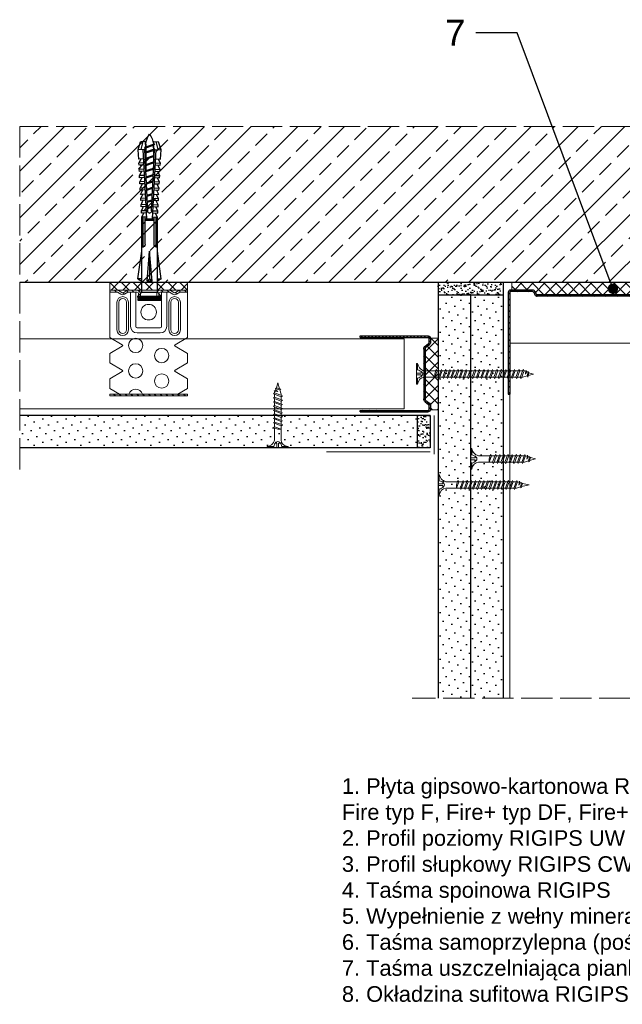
# Model space of a CAD drawing. Header units: millimetres. Extents: x 1839 to 3946, y 484 to 1425.
# Tile 11 of 15: x 3470 to 3702, y 484 to 863. Entities that reach past the tile are written whole.
import ezdxf
from ezdxf import colors
from ezdxf.entities.mleader import LeaderData, LeaderLine
from ezdxf.math import Vec2, Vec3

# ---------------------------------------------------------------- set-up
doc = ezdxf.new("R2010")
doc.units = ezdxf.units.MM
doc.linetypes.add('ACAD_ISO02W100', pattern=[15, 12, -3])
for name, color, linetype, lineweight in [('_RIGIPS AKCESORIA', 7, 'Continuous', 18), ('_RIGIPS G-K', 7, 'Continuous', 25), ('_RIGIPS PROFIL', 7, 'Continuous', 18), ('KRESKOWANIE', 7, 'Continuous', 9), ('OPISY', 7, 'Continuous', 9), ('PRZERYWANA', 7, 'ACAD_ISO02W100', 9)]:
    doc.layers.add(name, color=color, linetype=linetype, lineweight=lineweight)
doc.styles.get("Standard").update_dxf_attribs({"font": 'arial.ttf'})
pattern_1 = [(225, (1404.7856, -253.9774), (1.122532, -3.367596), [0, -3.175])]

# ---------------------------------------------------------------- blocks, each defined once
blk = doc.blocks.new('UW 100 ULTRASTIL')
h = blk.add_hatch()
h.set_pattern_fill('ANSI31', color=256, scale=0.5, style=0)
h.paths.add_polyline_path([(166.82, 2.35), (89.14, 2.35, 0.286951), (88.24, 1.79), (87.91, 1.11, -0.286951), (87.01, 0.55), (78.78, 0.55, -0.414214), (78.53, 0.8), (78.53, 40), (77.98, 40), (77.98, 0.8, 0.414214), (78.78, 0), (87.35, 0, 0.286951), (88.25, 0.56), (88.58, 1.24, -0.286951), (89.48, 1.8), (166.48, 1.8, -0.286951), (167.38, 1.24), (167.71, 0.56, 0.286951), (168.61, 0), (177.18, 0, 0.414214), (177.98, 0.8), (177.98, 40), (177.43, 40), (177.43, 0.8, -0.414214), (177.18, 0.55), (168.95, 0.55, -0.286951), (168.05, 1.11), (167.72, 1.79, 0.286951)])
for p, q in [((77.98, 0.8), (77.98, 40)), ((77.98, 40), (78.53, 40)), ((78.53, 0.8), (78.53, 40)), ((177.43, 0.8), (177.43, 40)), ((177.98, 40), (177.43, 40)), ((177.98, 0.8), (177.98, 40)), ((78.78, 0.55), (87.01, 0.55)), ((78.78, 0), (87.35, 0)), ((87.91, 1.11), (88.24, 1.79)), ((88.25, 0.56), (88.58, 1.24)), ((89.14, 2.35), (166.82, 2.35)), ((89.48, 1.8), (166.48, 1.8)), ((167.71, 0.56), (167.38, 1.24)), ((168.05, 1.11), (167.72, 1.79)), ((168.61, 0), (177.18, 0)), ((168.95, 0.55), (177.18, 0.55))]:
    blk.add_line(p, q)
for centre, radius, start, end in [((78.78, 0.8), 0.8, 180, 270), ((78.78, 0.8), 0.25, 180, 270), ((87.01, 1.55), 1, 270, 334.0435), ((87.35, 1), 1, 270, 334.0435), ((89.14, 1.35), 1, 90, 154.0435), ((89.48, 0.8), 1, 90, 154.0435), ((166.48, 0.8), 1, 25.9565, 90), ((166.82, 1.35), 1, 25.9565, 90), ((168.61, 1), 1, 205.9565, 270), ((168.95, 1.55), 1, 205.9565, 270), ((177.18, 0.8), 0.8, 270, 0), ((177.18, 0.8), 0.25, 270, 0)]:
    blk.add_arc(centre, radius, start, end)
blk = doc.blocks.new('TN 25')
at = {"layer": '_RIGIPS AKCESORIA'}
for p, q in [((0, -0.84), (0, 7.16)), ((0, 7.16), (0.46, 7.16)), ((0.46, 4.78), (0, 4.78)), ((0.46, 7.16), (0.46, 4.78)), ((1.77, 3.5), (1.77, 4.2)), ((3.02, 4.46), (8.47, 4.46)), ((7.12, 4.46), (7.12, 3.18)), ((8.03, 2.01), (7.12, 4.46)), ((8.47, 4.46), (8.79, 5)), ((9.61, 1.51), (8.47, 4.46)), ((8.79, 5), (9.93, 2.01)), ((9, 4.46), (10.1, 4.46)), ((10.1, 4.46), (10.41, 5)), ((11.23, 1.51), (10.1, 4.46)), ((10.41, 5), (11.56, 2.01)), ((10.62, 4.46), (11.67, 4.46)), ((11.67, 4.46), (11.99, 5)), ((12.81, 1.51), (11.67, 4.46)), ((11.99, 5), (13.14, 2.01)), ((12.2, 4.46), (13.21, 4.46)), ((13.21, 4.46), (13.52, 5)), ((14.34, 1.51), (13.21, 4.46)), ((13.52, 5), (14.67, 2.01)), ((13.73, 4.46), (14.8, 4.46)), ((14.8, 4.46), (15.12, 5)), ((15.94, 1.51), (14.8, 4.46)), ((15.12, 5), (16.26, 2.01)), ((15.33, 4.46), (16.42, 4.46)), ((16.42, 4.46), (16.73, 5)), ((17.55, 1.51), (16.42, 4.46)), ((16.73, 5), (17.88, 2.01)), ((16.94, 4.46), (17.99, 4.46)), ((17.99, 4.46), (18.31, 5)), ((19.13, 1.51), (17.99, 4.46)), ((18.31, 5), (19.45, 2.01)), ((18.52, 4.46), (19.68, 4.46)), ((19.68, 4.46), (20, 5)), ((20.82, 1.51), (19.68, 4.46)), ((20, 5), (21.14, 2.01)), ((20.21, 4.46), (20.7, 4.46)), ((20.7, 4.46), (22.28, 3.98)), ((22.28, 3.98), (22.56, 4.37)), ((22.7, 2.36), (22.28, 3.98)), ((22.56, 4.37), (23.03, 2.71)), ((22.71, 3.85), (25, 3.24)), ((0, 3.5), (1.77, 3.5)), ((0, 2.83), (1.77, 2.83)), ((0.46, 1.64), (0, 1.64)), ((0.46, -0.84), (0.46, 1.64)), ((1.77, 2.83), (1.77, 2.18)), ((7.49, 2.01), (3.55, 2.01)), ((7.12, 3.18), (7.65, 1.53)), ((7.65, 1.53), (8.03, 2.01)), ((9.41, 2.01), (8.03, 2.01)), ((9.93, 2.01), (9.61, 1.51)), ((11.04, 2.01), (9.93, 2.01)), ((11.56, 2.01), (11.23, 1.51)), ((12.61, 2.01), (11.56, 2.01)), ((13.14, 2.01), (12.81, 1.51)), ((14.15, 2.01), (13.14, 2.01)), ((14.67, 2.01), (14.34, 1.51)), ((15.74, 2.01), (14.67, 2.01)), ((16.26, 2.01), (15.94, 1.51)), ((17.36, 2.01), (16.26, 2.01)), ((17.88, 2.01), (17.55, 1.51)), ((18.93, 2.01), (17.88, 2.01)), ((19.45, 2.01), (19.13, 1.51)), ((19.45, 2.01), (20.62, 2.01)), ((21.14, 2.01), (20.82, 1.51)), ((21.14, 2.01), (21.81, 2.12)), ((21.85, 1.83), (21.67, 3.28)), ((21.67, 3.28), (22.14, 2.4)), ((22.14, 2.4), (21.85, 1.83)), ((22.7, 2.36), (22.14, 2.4)), ((23.03, 2.71), (22.7, 2.36)), ((25, 3.24), (23.03, 2.71)), ((0, -0.84), (0.46, -0.84))]:
    blk.add_line(p, q, dxfattribs=at)
for centre, major_axis, ratio, start_param, end_param in [((3.09, 7.67), (0.17, 3.2), 0.826134, 1.773653, 3.180586), ((-0.04, 0.9), (0, 3.93), 0.848176, -0.720942, -0.151112), ((1.66, 3.18), (0, 0.895), 0.848176, -1.552777, -0.720942), ((3.37, -1.57), (0.28, 3.57), 0.832181, 0.035984, 1.430787), ((-2.73, 15.91), (0, 14.76), 0.848176, 3.399396, 3.475072), ((0.59, 4.62), (0, 2.81), 0.848176, 3.475072, 3.862535), ((1.66, 3.18), (0, 0.895), 0.848176, 3.862535, 4.730408)]:
    blk.add_ellipse(centre, major_axis=major_axis, ratio=ratio, start_param=start_param, end_param=end_param, dxfattribs=at)
blk = doc.blocks.new('TN 35')
at = {"layer": '_RIGIPS AKCESORIA'}
for p, q in [((0, -0.84), (0, 7.16)), ((0, 7.16), (0.46, 7.16)), ((0.46, 4.78), (0, 4.78)), ((0.46, 7.16), (0.46, 4.78)), ((1.77, 3.5), (1.77, 4.2)), ((3.02, 4.46), (8.47, 4.46)), ((7.12, 4.46), (7.12, 3.18)), ((8.03, 2.01), (7.12, 4.46)), ((8.47, 4.46), (8.79, 5)), ((9.61, 1.51), (8.47, 4.46)), ((8.79, 5), (9.93, 2.01)), ((9, 4.46), (10.1, 4.46)), ((10.1, 4.46), (10.41, 5)), ((11.23, 1.51), (10.1, 4.46)), ((10.41, 5), (11.56, 2.01)), ((10.62, 4.46), (11.67, 4.46)), ((11.67, 4.46), (11.99, 5)), ((12.81, 1.51), (11.67, 4.46)), ((11.99, 5), (13.14, 2.01)), ((12.2, 4.46), (13.21, 4.46)), ((13.21, 4.46), (13.52, 5)), ((14.34, 1.51), (13.21, 4.46)), ((13.52, 5), (14.67, 2.01)), ((13.73, 4.46), (14.8, 4.46)), ((14.8, 4.46), (15.12, 5)), ((15.94, 1.51), (14.8, 4.46)), ((15.12, 5), (16.26, 2.01)), ((15.33, 4.46), (16.42, 4.46)), ((16.42, 4.46), (16.73, 5)), ((17.55, 1.51), (16.42, 4.46)), ((16.73, 5), (17.88, 2.01)), ((16.94, 4.46), (17.99, 4.46)), ((17.99, 4.46), (18.31, 5)), ((19.13, 1.51), (17.99, 4.46)), ((18.31, 5), (19.45, 2.01)), ((18.52, 4.46), (19.57, 4.46)), ((19.57, 4.46), (19.88, 5)), ((20.7, 1.51), (19.57, 4.46)), ((19.88, 5), (21.03, 2.01)), ((20.09, 4.46), (21.14, 4.46)), ((21.14, 4.46), (21.46, 5)), ((22.28, 1.51), (21.14, 4.46)), ((21.46, 5), (22.6, 2.01)), ((21.67, 4.46), (22.72, 4.46)), ((22.72, 4.46), (23.03, 5)), ((23.85, 1.51), (22.72, 4.46)), ((23.03, 5), (24.18, 2.01)), ((23.24, 4.46), (24.29, 4.46)), ((24.29, 4.46), (24.61, 5)), ((25.43, 1.51), (24.29, 4.46)), ((24.61, 5), (25.75, 2.01)), ((24.81, 4.46), (25.87, 4.46)), ((25.87, 4.46), (26.18, 5)), ((27, 1.51), (25.87, 4.46)), ((26.18, 5), (27.33, 2.01)), ((26.39, 4.46), (27.44, 4.46)), ((27.44, 4.46), (27.76, 5)), ((28.58, 1.51), (27.44, 4.46)), ((27.76, 5), (28.9, 2.01)), ((27.96, 4.46), (29.13, 4.46)), ((29.13, 4.46), (29.45, 5)), ((30.27, 1.51), (29.13, 4.46)), ((29.45, 5), (30.59, 2.01)), ((29.65, 4.46), (30.15, 4.46)), ((30.15, 4.46), (31.73, 3.98)), ((31.73, 3.98), (32.01, 4.37)), ((32.15, 2.36), (31.73, 3.98)), ((32.01, 4.37), (32.48, 2.71)), ((32.16, 3.85), (35, 3.24)), ((0, 3.5), (1.77, 3.5)), ((0, 2.83), (1.77, 2.83)), ((0.46, 1.64), (0, 1.64)), ((0.46, -0.84), (0.46, 1.64)), ((1.77, 2.83), (1.77, 2.18)), ((7.49, 2.01), (3.55, 2.01)), ((7.12, 3.18), (7.65, 1.53)), ((7.65, 1.53), (8.03, 2.01)), ((9.41, 2.01), (8.03, 2.01)), ((9.93, 2.01), (9.61, 1.51)), ((11.04, 2.01), (9.93, 2.01)), ((11.56, 2.01), (11.23, 1.51)), ((12.61, 2.01), (11.56, 2.01)), ((13.14, 2.01), (12.81, 1.51)), ((14.15, 2.01), (13.14, 2.01)), ((14.67, 2.01), (14.34, 1.51)), ((15.74, 2.01), (14.67, 2.01)), ((16.26, 2.01), (15.94, 1.51)), ((17.36, 2.01), (16.26, 2.01)), ((17.88, 2.01), (17.55, 1.51)), ((18.93, 2.01), (17.84, 2.01)), ((19.45, 2.01), (19.13, 1.51)), ((20.51, 2.01), (19.41, 2.01)), ((21.03, 2.01), (20.7, 1.51)), ((22.08, 2.01), (20.99, 2.01)), ((22.6, 2.01), (22.28, 1.51)), ((23.66, 2.01), (22.56, 2.01)), ((24.18, 2.01), (23.85, 1.51)), ((25.23, 2.01), (24.14, 2.01)), ((25.75, 2.01), (25.43, 1.51)), ((26.81, 2.01), (25.71, 2.01)), ((27.33, 2.01), (27, 1.51)), ((28.38, 2.01), (27.33, 2.01)), ((28.9, 2.01), (28.58, 1.51)), ((28.9, 2.01), (30.07, 2.01)), ((30.59, 2.01), (30.27, 1.51)), ((30.59, 2.01), (31.26, 2.12)), ((31.3, 1.83), (31.12, 3.28)), ((31.12, 3.28), (31.59, 2.4)), ((31.59, 2.4), (31.3, 1.83)), ((32.15, 2.36), (31.59, 2.4)), ((32.48, 2.71), (32.15, 2.36)), ((35, 3.24), (32.48, 2.71)), ((0, -0.84), (0.46, -0.84))]:
    blk.add_line(p, q, dxfattribs=at)
for centre, major_axis, ratio, start_param, end_param in [((3.09, 7.67), (0.17, 3.2), 0.826134, 1.773653, 3.180586), ((-0.04, 0.9), (0, 3.93), 0.848176, -0.720942, -0.151112), ((1.66, 3.18), (0, 0.895), 0.848176, -1.552777, -0.720942), ((3.37, -1.57), (0.28, 3.57), 0.832181, 0.035984, 1.430787), ((-2.73, 15.91), (0, 14.76), 0.848176, 3.399396, 3.475072), ((0.59, 4.62), (0, 2.81), 0.848176, 3.475072, 3.862535), ((1.66, 3.18), (0, 0.895), 0.848176, 3.862535, 4.730408)]:
    blk.add_ellipse(centre, major_axis=major_axis, ratio=ratio, start_param=start_param, end_param=end_param, dxfattribs=at)
blk = doc.blocks.new('ES60 zagiety')
at = {"layer": '_RIGIPS AKCESORIA'}
h = blk.add_hatch(dxfattribs=at)
h.set_pattern_fill('ANSI31', color=256, scale=0.5, style=0)
h.paths.add_polyline_path([(484.4, 147.75, -0.133214), (484.77, 147.85), (487.37, 147.85), (487.37, 148.6), (484.77, 148.6, 0.133214), (484.02, 148.4), (482.75, 147.66, -0.271242), (481.99, 147.66), (480.73, 148.4, 0.133214), (479.97, 148.6), (477.02, 148.6), (476.77, 148.6, 0.414214), (475.52, 147.35), (475.52, 145.8), (476.27, 145.8), (476.27, 147.35, -0.414214), (476.77, 147.85), (479.97, 147.85, -0.133214), (480.35, 147.75), (481.61, 147.01, 0.271242), (483.13, 147.01)])
h.paths.add_polyline_path([(467.97, 148.6), (464.77, 148.6, 0.133214), (464.02, 148.4), (462.75, 147.66, -0.271242), (461.99, 147.66), (460.73, 148.4, 0.133214), (459.97, 148.6), (457.37, 148.6), (457.37, 147.85), (459.97, 147.85, -0.133214), (460.35, 147.75), (461.61, 147.01, 0.271242), (463.13, 147.01), (464.4, 147.75, -0.133214), (464.77, 147.85), (467.97, 147.85, -0.414214), (468.47, 147.35), (468.47, 145.8), (469.22, 145.8), (469.22, 147.35, 0.414214)])
h = blk.add_hatch(dxfattribs=at)
h.set_pattern_fill('ANSI31', color=256, scale=0.5, style=0)
h.paths.add_polyline_path([(487.37, 108.6), (457.37, 108.6), (457.37, 107.85), (487.37, 107.85)])
at = {"layer": '_RIGIPS AKCESORIA', "linetype": 'Continuous'}
for p, q in [((457.37, 148.6), (487.37, 148.6)), ((457.37, 147.85), (457.37, 148.6)), ((459.97, 147.85), (457.37, 147.85)), ((457.37, 130.36), (457.37, 147.85)), ((461.99, 147.66), (460.73, 148.4)), ((464.02, 148.4), (462.75, 147.66)), ((467.97, 147.85), (464.77, 147.85)), ((465.42, 134.6), (465.42, 147.85)), ((467.42, 147.85), (467.42, 134.6)), ((476.77, 147.85), (479.97, 147.85)), ((487.37, 148.6), (477.02, 148.6)), ((477.32, 147.85), (477.32, 134.6)), ((479.32, 134.6), (479.32, 147.85)), ((480.73, 148.4), (481.99, 147.66)), ((482.75, 147.66), (484.02, 148.4)), ((484.77, 147.85), (487.37, 147.85)), ((487.37, 147.85), (487.37, 148.6)), ((487.37, 130.36), (487.37, 147.85)), ((461.61, 147.01), (460.35, 147.75)), ((463.13, 147.01), (464.4, 147.75)), ((468.47, 145.8), (468.47, 147.35)), ((476.27, 145.8), (468.47, 145.8)), ((469.22, 147.35), (469.22, 145.8)), ((475.52, 147.35), (475.52, 145.8)), ((475.52, 145.8), (476.27, 145.8)), ((476.27, 145.8), (476.27, 147.35)), ((481.61, 147.01), (480.35, 147.75)), ((483.13, 147.01), (484.4, 147.75)), ((460.17, 143.9), (460.17, 133.3)), ((460.92, 133.3), (460.92, 143.9)), ((463.82, 143.9), (463.82, 133.3)), ((464.57, 143.9), (464.57, 133.3)), ((480.17, 143.9), (480.17, 133.3)), ((480.92, 143.9), (480.92, 133.3)), ((483.82, 133.3), (483.82, 143.9)), ((484.57, 143.9), (484.57, 133.3)), ((476.82, 134.1), (467.92, 134.1)), ((457.37, 130.36), (462.22, 127.56)), ((467.92, 132.1), (476.82, 132.1)), ((487.37, 130.36), (482.52, 127.56)), ((457.37, 124.24), (462.22, 127.04)), ((487.37, 124.24), (482.52, 127.04)), ((457.37, 120.56), (457.37, 124.24)), ((487.37, 120.56), (487.37, 124.24)), ((457.37, 120.56), (462.22, 117.76)), ((487.37, 120.56), (482.52, 117.76)), ((457.37, 114.44), (462.22, 117.24)), ((457.37, 110.76), (457.37, 114.44)), ((487.37, 114.44), (482.52, 117.24)), ((487.37, 110.76), (487.37, 114.44)), ((457.37, 110.76), (461.11, 108.6)), ((487.37, 110.76), (483.63, 108.6))]:
    blk.add_line(p, q, dxfattribs=at)
at = {"layer": '_RIGIPS AKCESORIA'}
for p, q in [((457.37, 108.6), (487.37, 108.6)), ((457.37, 108.6), (457.37, 107.85)), ((457.37, 107.85), (487.37, 107.85)), ((487.37, 108.6), (487.37, 107.85))]:
    blk.add_line(p, q, dxfattribs=at)
at = {"layer": '_RIGIPS AKCESORIA', "linetype": 'Continuous', "extrusion": (0, 0, -1)}
for centre, radius in [((-472.37, 140.1), 3), ((-477.37, 127.3), 2.75), ((-477.37, 117.5), 2.75)]:
    blk.add_circle(centre, radius, dxfattribs=at)
at = {"layer": '_RIGIPS AKCESORIA', "linetype": 'Continuous'}
for centre in [(467.37, 123.4), (467.37, 113.6)]:
    blk.add_circle(centre, 2.75, dxfattribs=at)
for centre, radius, start, end in [((459.97, 147.1), 1.5, 59.6482, 90), ((459.97, 147.1), 0.75, 59.6482, 90), ((464.77, 147.1), 1.5, 90, 120.3518), ((467.97, 147.35), 1.25, 0, 90), ((467.97, 147.35), 0.5, 0, 90), ((476.77, 147.35), 1.25, 90, 180), ((479.97, 147.1), 0.75, 59.6482, 90), ((462.37, 143.9), 2.2, 0, 180), ((482.37, 143.9), 1.45, 0, 180), ((482.37, 148.3), 1.5, 239.6482, 300.3518), ((482.37, 148.3), 0.75, 239.6482, 300.3518), ((462.37, 133.3), 2.2, 180, 360), ((467.92, 134.6), 0.5, 180, 270), ((476.82, 134.6), 2.5, 270, 360), ((482.37, 133.3), 1.45, 180, 0), ((462.07, 127.3), 0.3, 300, 60), ((462.07, 117.5), 0.3, 300, 60)]:
    blk.add_arc(centre, radius, start, end, dxfattribs=at)
at = {"layer": '_RIGIPS AKCESORIA', "linetype": 'Continuous', "extrusion": (0, 0, -1)}
for centre, radius, start, end in [((-464.77, 147.1), 0.75, 59.6482, 90), ((-476.77, 147.35), 0.5, 0, 90), ((-479.97, 147.1), 1.5, 90, 120.3518), ((-484.77, 147.1), 1.5, 59.6482, 90), ((-484.77, 147.1), 0.75, 59.6482, 90), ((-462.37, 143.9), 1.45, 0, 180), ((-462.37, 148.3), 1.5, 239.6482, 300.3518), ((-462.37, 148.3), 0.75, 239.6482, 300.3518), ((-482.37, 143.9), 2.2, 0, 180), ((-462.37, 133.3), 1.45, 180, 0), ((-467.92, 134.6), 2.5, 270, 360), ((-467.92, 134.6), 0.5, 270, 360), ((-476.82, 134.6), 0.5, 180, 270), ((-482.37, 133.3), 2.2, 180, 360), ((-482.67, 127.3), 0.3, 300, 60), ((-482.67, 117.5), 0.3, 300, 60), ((-477.37, 107.7), 2.75, 19.1033, 160.8967)]:
    blk.add_arc(centre, radius, start, end, dxfattribs=at)
blk = doc.blocks.new('kolek rozprezny komplet 60')
for p, q in [((393.81, 219.85), (390.76, 218.91)), ((393.68, 217.35), (393.81, 219.85)), ((397.41, 219.66), (393.81, 219.85)), ((443.47, 219.95), (432.8, 218.45)), ((443.47, 218.45), (443.47, 219.95)), ((443.47, 219.95), (444.34, 218.45)), ((450.17, 219.95), (448.67, 218.45)), ((450.17, 219.95), (450.17, 210.95)), ((450.67, 219.95), (450.17, 219.95)), ((450.67, 219.95), (450.67, 210.95)), ((450.67, 219.35), (451.17, 219.95)), ((451.17, 219.95), (451.67, 219.95)), ((451.17, 219.95), (451.17, 210.95)), ((451.67, 219.95), (451.67, 210.95)), ((390.66, 217.01), (390.76, 218.91)), ((393.15, 216.88), (390.66, 217.01)), ((393.75, 218.75), (390.71, 217.96)), ((391.67, 216.95), (392.67, 216.95)), ((392.67, 216.95), (391.67, 213.95)), ((392.67, 216.95), (392.07, 213.95)), ((393.07, 216.95), (392.07, 213.95)), ((392.67, 216.95), (393.04, 217.45)), ((393.07, 216.95), (393.04, 217.45)), ((393.07, 216.95), (394.67, 216.95)), ((394.67, 216.95), (393.67, 213.95)), ((417.38, 216.11), (393.68, 217.35)), ((420.47, 216.55), (393.71, 217.95)), ((394.67, 216.95), (394.07, 213.95)), ((395.07, 216.95), (394.07, 213.95)), ((394.67, 216.95), (394.92, 217.29)), ((395.07, 216.95), (395.05, 217.28)), ((395.07, 216.95), (397.07, 216.95)), ((397.07, 216.95), (396.07, 213.95)), ((397.07, 216.95), (396.47, 213.95)), ((397.47, 216.95), (396.47, 213.95)), ((397.07, 216.95), (397.23, 217.17)), ((397.31, 217.76), (397.41, 219.66)), ((397.47, 216.95), (397.46, 217.16)), ((397.47, 216.95), (399.47, 216.95)), ((397.67, 217.14), (397.71, 217.74)), ((399, 219.58), (397.82, 218.98)), ((398.47, 217.1), (398.5, 217.7)), ((399.47, 216.95), (398.47, 213.95)), ((399.47, 216.95), (398.87, 213.95)), ((399.87, 216.95), (398.87, 213.95)), ((398.9, 217.68), (399, 219.58)), ((399.8, 219.54), (399, 219.58)), ((399.47, 216.95), (399.55, 217.05)), ((399.7, 217.64), (399.8, 219.54)), ((399.87, 216.95), (399.87, 217.03)), ((399.87, 216.95), (401.38, 216.95)), ((400.07, 217.02), (400.1, 217.62)), ((401.4, 219.45), (400.22, 218.85)), ((400.87, 216.98), (400.9, 217.58)), ((401.87, 216.92), (400.87, 213.95)), ((401.87, 216.92), (401.27, 213.95)), ((402.26, 216.9), (401.27, 213.95)), ((401.3, 217.56), (401.4, 219.45)), ((402.2, 219.41), (401.4, 219.45)), ((402.1, 217.51), (402.2, 219.41)), ((402.47, 216.89), (402.5, 217.49)), ((403.8, 219.33), (402.61, 218.72)), ((403.27, 216.85), (403.3, 217.45)), ((404.22, 216.8), (403.31, 214.05)), ((403.7, 217.43), (403.8, 219.33)), ((404.24, 216.8), (403.7, 214.07)), ((404.62, 216.78), (403.72, 214.07)), ((404.6, 219.29), (403.8, 219.33)), ((404.5, 217.39), (404.6, 219.29)), ((404.86, 216.77), (404.9, 217.37)), ((406.19, 219.2), (405.01, 218.6)), ((405.66, 216.73), (405.69, 217.32)), ((406.58, 216.68), (405.75, 214.18)), ((406.09, 217.3), (406.19, 219.2)), ((406.62, 216.68), (406.12, 214.2)), ((406.98, 216.66), (406.16, 214.2)), ((406.99, 219.16), (406.19, 219.2)), ((406.89, 217.26), (406.99, 219.16)), ((407.26, 216.64), (407.29, 217.24)), ((408.59, 219.08), (407.41, 218.47)), ((408.06, 216.6), (408.09, 217.2)), ((408.94, 216.55), (408.19, 214.31)), ((408.49, 217.18), (408.59, 219.08)), ((408.99, 216.55), (408.55, 214.33)), ((409.39, 219.03), (408.59, 219.08)), ((409.34, 216.53), (408.6, 214.33)), ((409.29, 217.14), (409.39, 219.03)), ((409.66, 216.52), (409.69, 217.12)), ((410.99, 218.95), (409.8, 218.35)), ((410.46, 216.47), (410.49, 217.07)), ((411.3, 216.43), (410.64, 214.44)), ((410.89, 217.05), (410.99, 218.95)), ((411.37, 216.43), (410.98, 214.45)), ((411.69, 216.41), (411.04, 214.46)), ((412.59, 218.87), (411.4, 218.26)), ((412.05, 216.39), (412.09, 216.99)), ((412.49, 216.97), (412.59, 218.87)), ((413.38, 218.82), (412.59, 218.87)), ((412.85, 216.35), (412.89, 216.95)), ((413.66, 216.31), (413.08, 214.56)), ((413.28, 216.93), (413.38, 218.82)), ((413.75, 216.3), (413.4, 214.58)), ((414.05, 216.29), (413.49, 214.58)), ((414.98, 218.74), (413.8, 218.14)), ((414.45, 216.27), (414.48, 216.86)), ((414.88, 216.84), (414.98, 218.74)), ((415.78, 218.7), (414.98, 218.74)), ((415.25, 216.22), (415.28, 216.82)), ((416.02, 216.18), (415.52, 214.69)), ((415.68, 216.8), (415.78, 218.7)), ((416.12, 216.18), (415.83, 214.71)), ((416.41, 216.16), (415.93, 214.71)), ((417.38, 218.62), (416.2, 218.01)), ((417.28, 216.72), (417.38, 218.62)), ((418.18, 218.57), (417.38, 218.62)), ((418.08, 216.68), (418.18, 218.57)), ((419.78, 218.49), (418.59, 217.89)), ((419.68, 216.59), (419.78, 218.49)), ((430.17, 217.15), (419.71, 217.15)), ((431.37, 217.95), (419.75, 217.95)), ((448.67, 218.45), (419.77, 218.45)), ((420.47, 217.15), (420.47, 213.75)), ((420.67, 217.15), (420.67, 213.75)), ((420.87, 217.15), (420.87, 213.75)), ((444.34, 216.37), (432.8, 215.45)), ((444.34, 216.37), (443.47, 215.45)), ((444.34, 214.53), (444.34, 216.37)), ((448.67, 218.45), (448.67, 212.45)), ((448.67, 216.95), (448.67, 213.95)), ((393.15, 214.02), (390.66, 213.89)), ((390.66, 213.89), (390.76, 211.99)), ((393.75, 212.15), (390.71, 212.94)), ((391.67, 213.95), (391.71, 213.45)), ((391.71, 213.45), (392.07, 213.95)), ((392.07, 213.95), (393.67, 213.95)), ((393.67, 213.95), (393.7, 213.55)), ((417.38, 214.79), (393.68, 213.55)), ((393.68, 213.55), (393.81, 211.05)), ((420.47, 214.35), (393.71, 212.95)), ((393.78, 213.55), (394.07, 213.95)), ((394.07, 213.95), (396.07, 213.95)), ((396.07, 213.95), (396.09, 213.67)), ((396.28, 213.68), (396.47, 213.95)), ((396.47, 213.95), (398.47, 213.95)), ((397.31, 213.14), (397.41, 211.24)), ((397.67, 213.76), (397.71, 213.16)), ((398.47, 213.95), (398.48, 213.8)), ((398.47, 213.8), (398.5, 213.2)), ((398.77, 213.81), (398.87, 213.95)), ((398.87, 213.95), (400.87, 213.95)), ((398.9, 213.22), (399, 211.32)), ((399.7, 213.26), (399.8, 211.36)), ((400.07, 213.88), (400.1, 213.28)), ((400.87, 213.95), (400.88, 213.92)), ((400.87, 213.92), (400.9, 213.32)), ((401.27, 213.95), (401.38, 213.95)), ((401.27, 213.94), (401.27, 213.95)), ((401.3, 213.35), (401.4, 211.45)), ((402.1, 213.39), (402.2, 211.49)), ((402.47, 214.01), (402.5, 213.41)), ((403.8, 211.57), (402.61, 212.18)), ((403.27, 214.05), (403.3, 213.45)), ((403.7, 213.47), (403.8, 211.57)), ((404.5, 213.51), (404.6, 211.62)), ((404.86, 214.13), (404.9, 213.53)), ((406.19, 211.7), (405.01, 212.3)), ((405.66, 214.17), (405.69, 213.58)), ((406.09, 213.6), (406.19, 211.7)), ((406.89, 213.64), (406.99, 211.74)), ((407.26, 214.26), (407.29, 213.66)), ((408.59, 211.82), (407.41, 212.43)), ((408.06, 214.3), (408.09, 213.7)), ((408.49, 213.72), (408.59, 211.82)), ((409.29, 213.76), (409.39, 211.87)), ((409.66, 214.38), (409.69, 213.79)), ((410.99, 211.95), (409.8, 212.55)), ((410.46, 214.43), (410.49, 213.83)), ((410.89, 213.85), (410.99, 211.95)), ((412.59, 212.03), (411.4, 212.64)), ((412.05, 214.51), (412.09, 213.91)), ((412.49, 213.93), (412.59, 212.03)), ((412.85, 214.55), (412.89, 213.95)), ((413.28, 213.97), (413.38, 212.08)), ((414.98, 212.16), (413.8, 212.76)), ((414.45, 214.64), (414.48, 214.04)), ((414.88, 214.06), (414.98, 212.16)), ((415.78, 212.2), (414.98, 212.16)), ((415.25, 214.68), (415.28, 214.08)), ((415.68, 214.1), (415.78, 212.2)), ((417.38, 212.29), (416.2, 212.89)), ((417.28, 214.18), (417.38, 212.29)), ((418.18, 212.33), (417.38, 212.29)), ((418.22, 215.58), (418.01, 214.95)), ((418.08, 214.22), (418.18, 212.33)), ((419.78, 212.41), (418.59, 213.01)), ((419.68, 214.31), (419.78, 212.41)), ((430.17, 213.75), (419.71, 213.75)), ((431.37, 212.95), (419.75, 212.95)), ((448.67, 212.45), (419.77, 212.45)), ((432.8, 215.45), (443.47, 215.45)), ((444.34, 214.53), (432.8, 215.45)), ((443.47, 210.95), (432.8, 212.45)), ((444.34, 214.53), (443.47, 215.45)), ((443.47, 212.45), (443.47, 210.95)), ((443.47, 210.95), (444.34, 212.45)), ((450.17, 210.95), (448.67, 212.45)), ((393.81, 211.05), (390.76, 211.99)), ((397.41, 211.24), (393.81, 211.05)), ((399, 211.32), (397.82, 211.93)), ((399.8, 211.36), (399, 211.32)), ((401.4, 211.45), (400.22, 212.05)), ((402.2, 211.49), (401.4, 211.45)), ((404.6, 211.62), (403.8, 211.57)), ((406.99, 211.74), (406.19, 211.7)), ((409.39, 211.87), (408.59, 211.82)), ((413.38, 212.08), (412.59, 212.03)), ((450.67, 210.95), (450.17, 210.95)), ((450.67, 211.55), (451.17, 210.95)), ((451.17, 210.95), (451.67, 210.95))]:
    blk.add_line(p, q)
for centre, radius, start, end in [((393.41, 206.24), 10.85, 99.2038, 121.9083), ((393.65, 216.85), 0.5, 87, 177), ((397.68, 219.24), 0.3, 177, 297), ((400.08, 219.12), 0.3, 177, 297), ((402.48, 218.99), 0.3, 177, 297), ((404.87, 218.87), 0.3, 177, 297), ((407.27, 218.74), 0.3, 177, 297), ((409.67, 218.61), 0.3, 177, 297), ((411.27, 218.53), 0.3, 177, 297), ((413.66, 218.41), 0.3, 177, 297), ((416.06, 218.28), 0.3, 177, 297), ((417.55, 215.45), 0.682, 255.8604, 104.1386), ((418.46, 218.15), 0.3, 177, 297), ((422.67, 216.95), 1, 90, 168.463), ((430.17, 218.45), 1.3, 270, 0), ((393.41, 224.66), 10.85, 238.0917, 260.7962), ((393.65, 214.05), 0.5, 183, 273), ((402.48, 211.91), 0.3, 63, 183), ((404.87, 212.03), 0.3, 63, 183), ((407.27, 212.16), 0.3, 63, 183), ((409.67, 212.29), 0.3, 63, 183), ((411.27, 212.37), 0.3, 63, 183), ((413.66, 212.5), 0.3, 63, 183), ((416.06, 212.62), 0.3, 63, 183), ((418.46, 212.75), 0.3, 63, 183), ((422.67, 213.95), 1, 191.537, 270), ((430.17, 212.45), 1.3, 0, 90), ((397.68, 211.66), 0.3, 63, 183), ((400.08, 211.78), 0.3, 63, 183)]:
    blk.add_arc(centre, radius, start, end)
blk = doc.blocks.new('UD 30 ULTRASTIL')
h = blk.add_hatch()
h.set_pattern_fill('ANSI31', color=256, scale=0.3, style=0)
h.paths.add_polyline_path([(684.71, 712.9), (658.51, 712.9, 0.414214), (657.71, 712.1), (657.71, 710.25, 0.236068), (658.03, 709.61), (659.39, 708.59, -0.236068), (659.71, 707.95), (659.71, 688.65, -0.236068), (659.39, 688.01), (658.03, 686.99, 0.236068), (657.71, 686.35), (657.71, 684.5, 0.414214), (658.51, 683.7), (684.71, 683.7), (684.71, 684.25), (658.51, 684.25, -0.414214), (658.26, 684.5), (658.26, 686.35, -0.236068), (658.36, 686.55), (659.72, 687.57, 0.236068), (660.26, 688.65), (660.26, 707.95, 0.236068), (659.72, 709.03), (658.36, 710.05, -0.236068), (658.26, 710.25), (658.26, 712.1, -0.414214), (658.51, 712.35), (684.71, 712.35)])
for p, q in [((684.71, 712.9), (658.51, 712.9)), ((684.71, 712.35), (658.51, 712.35)), ((684.71, 712.35), (684.71, 712.9)), ((657.71, 712.1), (657.71, 710.25)), ((659.39, 708.59), (658.03, 709.61)), ((658.26, 712.1), (658.26, 710.25)), ((659.72, 709.03), (658.36, 710.05)), ((659.71, 707.95), (659.71, 688.65)), ((660.26, 707.95), (660.26, 688.65)), ((657.71, 686.35), (657.71, 684.5)), ((659.39, 688.01), (658.03, 686.99)), ((658.26, 686.35), (658.26, 684.5)), ((659.72, 687.57), (658.36, 686.55)), ((684.71, 684.25), (658.51, 684.25)), ((684.71, 683.7), (658.51, 683.7)), ((684.71, 683.7), (684.71, 684.25))]:
    blk.add_line(p, q)
for centre, radius, start, end in [((658.51, 712.1), 0.8, 90, 180), ((658.51, 712.1), 0.25, 90, 180), ((658.51, 710.25), 0.8, 180, 233.1301), ((658.51, 710.25), 0.25, 180, 233.1301), ((658.91, 707.95), 0.8, 0, 53.1301), ((658.91, 707.95), 1.35, 0, 53.1301), ((658.51, 686.35), 0.8, 126.8699, 180), ((658.51, 686.35), 0.25, 126.8699, 180), ((658.91, 688.65), 0.8, 306.8699, 0), ((658.91, 688.65), 1.35, 306.8699, 0), ((658.51, 684.5), 0.8, 180, 270), ((658.51, 684.5), 0.25, 180, 270)]:
    blk.add_arc(centre, radius, start, end)
blk = doc.blocks.new('TN 45')
at = {"layer": '_RIGIPS AKCESORIA'}
for p, q in [((0, -0.84), (0, 7.16)), ((0, 7.16), (0.46, 7.16)), ((0.46, 4.78), (0, 4.78)), ((0.46, 7.16), (0.46, 4.78)), ((1.77, 3.5), (1.77, 4.2)), ((3.02, 4.46), (8.47, 4.46)), ((7.12, 4.46), (7.12, 3.18)), ((8.03, 2.01), (7.12, 4.46)), ((8.47, 4.46), (8.79, 5)), ((9.61, 1.51), (8.47, 4.46)), ((8.79, 5), (9.93, 2.01)), ((9, 4.46), (10.1, 4.46)), ((10.1, 4.46), (10.41, 5)), ((11.23, 1.51), (10.1, 4.46)), ((10.41, 5), (11.56, 2.01)), ((10.62, 4.46), (11.67, 4.46)), ((11.67, 4.46), (11.99, 5)), ((12.81, 1.51), (11.67, 4.46)), ((11.99, 5), (13.14, 2.01)), ((12.2, 4.46), (13.21, 4.46)), ((13.21, 4.46), (13.52, 5)), ((14.34, 1.51), (13.21, 4.46)), ((13.52, 5), (14.67, 2.01)), ((13.73, 4.46), (14.8, 4.46)), ((14.8, 4.46), (15.12, 5)), ((15.94, 1.51), (14.8, 4.46)), ((15.12, 5), (16.26, 2.01)), ((15.33, 4.46), (16.42, 4.46)), ((16.42, 4.46), (16.73, 5)), ((17.55, 1.51), (16.42, 4.46)), ((16.73, 5), (17.88, 2.01)), ((16.94, 4.46), (17.99, 4.46)), ((17.99, 4.46), (18.31, 5)), ((19.13, 1.51), (17.99, 4.46)), ((18.31, 5), (19.45, 2.01)), ((18.52, 4.46), (19.68, 4.46)), ((19.68, 4.46), (20, 5)), ((20.82, 1.51), (19.68, 4.46)), ((20, 5), (21.14, 2.01)), ((20.21, 4.46), (21.37, 4.46)), ((21.37, 4.46), (21.69, 5)), ((22.51, 1.51), (21.37, 4.46)), ((21.69, 5), (22.83, 2.01)), ((21.9, 4.46), (23.06, 4.46)), ((23.06, 4.46), (23.38, 5)), ((24.2, 1.51), (23.06, 4.46)), ((23.38, 5), (24.52, 2.01)), ((23.59, 4.46), (24.75, 4.46)), ((24.75, 4.46), (25.07, 5)), ((25.89, 1.51), (24.75, 4.46)), ((25.07, 5), (26.21, 2.01)), ((25.28, 4.46), (26.44, 4.46)), ((26.44, 4.46), (26.76, 5)), ((27.58, 1.51), (26.44, 4.46)), ((26.76, 5), (27.9, 2.01)), ((26.96, 4.46), (28.13, 4.46)), ((28.13, 4.46), (28.45, 5)), ((29.27, 1.51), (28.13, 4.46)), ((28.45, 5), (29.59, 2.01)), ((28.65, 4.46), (29.82, 4.46)), ((29.82, 4.46), (30.14, 5)), ((30.96, 1.51), (29.82, 4.46)), ((30.14, 5), (31.28, 2.01)), ((30.34, 4.46), (31.51, 4.46)), ((31.51, 4.46), (31.83, 5)), ((32.65, 1.51), (31.51, 4.46)), ((31.83, 5), (32.97, 2.01)), ((32.03, 4.46), (33.2, 4.46)), ((33.2, 4.46), (33.52, 5)), ((34.34, 1.51), (33.2, 4.46)), ((33.52, 5), (34.66, 2.01)), ((33.72, 4.46), (34.89, 4.46)), ((34.89, 4.46), (35.21, 5)), ((36.03, 1.51), (34.89, 4.46)), ((35.21, 5), (36.35, 2.01)), ((35.41, 4.46), (36.58, 4.46)), ((36.58, 4.46), (36.9, 5)), ((37.72, 1.51), (36.58, 4.46)), ((36.9, 5), (38.04, 2.01)), ((37.1, 4.46), (38.27, 4.46)), ((38.27, 4.46), (38.59, 5)), ((39.41, 1.51), (38.27, 4.46)), ((38.59, 5), (39.73, 2.01)), ((38.79, 4.46), (39.96, 4.46)), ((39.96, 4.46), (40.28, 5)), ((41.1, 1.51), (39.96, 4.46)), ((40.28, 5), (41.42, 2.01)), ((40.48, 4.46), (40.98, 4.46)), ((40.98, 4.46), (42.56, 3.98)), ((42.56, 3.98), (42.84, 4.37)), ((42.98, 2.36), (42.56, 3.98)), ((42.84, 4.37), (43.31, 2.71)), ((42.99, 3.85), (45, 3.24)), ((0, 3.5), (1.77, 3.5)), ((0, 2.83), (1.77, 2.83)), ((0.46, 1.64), (0, 1.64)), ((0.46, -0.84), (0.46, 1.64)), ((1.77, 2.83), (1.77, 2.18)), ((7.49, 2.01), (3.55, 2.01)), ((7.12, 3.18), (7.65, 1.53)), ((7.65, 1.53), (8.03, 2.01)), ((9.41, 2.01), (8.03, 2.01)), ((9.93, 2.01), (9.61, 1.51)), ((11.04, 2.01), (9.93, 2.01)), ((11.56, 2.01), (11.23, 1.51)), ((12.61, 2.01), (11.56, 2.01)), ((13.14, 2.01), (12.81, 1.51)), ((14.15, 2.01), (13.14, 2.01)), ((14.67, 2.01), (14.34, 1.51)), ((15.74, 2.01), (14.67, 2.01)), ((16.26, 2.01), (15.94, 1.51)), ((17.36, 2.01), (16.26, 2.01)), ((17.88, 2.01), (17.55, 1.51)), ((18.93, 2.01), (17.88, 2.01)), ((19.45, 2.01), (19.13, 1.51)), ((19.45, 2.01), (20.62, 2.01)), ((20.62, 2.01), (19.57, 2.01)), ((21.14, 2.01), (20.82, 1.51)), ((21.14, 2.01), (22.31, 2.01)), ((22.31, 2.01), (21.26, 2.01)), ((22.83, 2.01), (22.51, 1.51)), ((22.83, 2.01), (24, 2.01)), ((24, 2.01), (22.95, 2.01)), ((24.52, 2.01), (24.2, 1.51)), ((24.52, 2.01), (25.69, 2.01)), ((25.69, 2.01), (24.64, 2.01)), ((26.21, 2.01), (25.89, 1.51)), ((26.21, 2.01), (27.38, 2.01)), ((27.38, 2.01), (26.33, 2.01)), ((27.9, 2.01), (27.58, 1.51)), ((27.9, 2.01), (29.07, 2.01)), ((29.07, 2.01), (28.02, 2.01)), ((29.59, 2.01), (29.27, 1.51)), ((29.59, 2.01), (30.76, 2.01)), ((30.76, 2.01), (29.71, 2.01)), ((31.28, 2.01), (30.96, 1.51)), ((31.28, 2.01), (32.45, 2.01)), ((32.45, 2.01), (31.4, 2.01)), ((32.97, 2.01), (32.65, 1.51)), ((32.97, 2.01), (34.14, 2.01)), ((34.14, 2.01), (33.09, 2.01)), ((34.66, 2.01), (34.34, 1.51)), ((34.66, 2.01), (35.83, 2.01)), ((35.83, 2.01), (34.78, 2.01)), ((36.35, 2.01), (36.03, 1.51)), ((36.35, 2.01), (37.52, 2.01)), ((37.52, 2.01), (36.47, 2.01)), ((38.04, 2.01), (37.72, 1.51)), ((38.04, 2.01), (39.21, 2.01)), ((39.21, 2.01), (38.16, 2.01)), ((39.73, 2.01), (39.41, 1.51)), ((39.73, 2.01), (40.9, 2.01)), ((41.42, 2.01), (41.1, 1.51)), ((41.42, 2.01), (42.09, 2.12)), ((42.13, 1.83), (41.95, 3.28)), ((41.95, 3.28), (42.42, 2.4)), ((42.42, 2.4), (42.13, 1.83)), ((42.98, 2.36), (42.42, 2.4)), ((43.31, 2.71), (42.98, 2.36)), ((45, 3.24), (43.31, 2.71)), ((0, -0.84), (0.46, -0.84))]:
    blk.add_line(p, q, dxfattribs=at)
for centre, major_axis, ratio, start_param, end_param in [((3.09, 7.67), (0.17, 3.2), 0.826134, 1.773653, 3.180586), ((-0.04, 0.9), (0, 3.93), 0.848176, -0.720942, -0.151112), ((1.66, 3.18), (0, 0.895), 0.848176, -1.552777, -0.720942), ((3.37, -1.57), (0.28, 3.57), 0.832181, 0.035984, 1.430787), ((-2.73, 15.91), (0, 14.76), 0.848176, 3.399396, 3.475072), ((0.59, 4.62), (0, 2.81), 0.848176, 3.475072, 3.862535), ((1.66, 3.18), (0, 0.895), 0.848176, 3.862535, 4.730408)]:
    blk.add_ellipse(centre, major_axis=major_axis, ratio=ratio, start_param=start_param, end_param=end_param, dxfattribs=at)
blk = doc.blocks.new('_Dot')
at = {"color": 0, "linetype": 'ByBlock', "lineweight": -2}
blk.add_line((-0.5, 0), (-1, 0), dxfattribs=at)
at = {"color": 0, "linetype": 'ByBlock', "const_width": 0.5}
blk.add_lwpolyline([(-0.25, 0, 1), (0.25, 0, 1)], format="xyb", close=True, dxfattribs=at)

msp = doc.modelspace()

# ---------------------------------------------------------------- hatches: boundary and pattern name
at = {"layer": '_RIGIPS AKCESORIA'}
h = msp.add_hatch(dxfattribs=at)
h.set_pattern_fill('ANSI37', color=256, style=0)
h.set_pattern_definition([(135, (5686.264, -715.711), (2.245064, 2.245064), []), (45, (5686.264, -715.711), (2.245064, -2.245064), [])])
h.paths.add_polyline_path([(3626.06, 736.49, -0.236068), (3626.38, 737.13), (3627.74, 738.15, 0.236068), (3628.06, 738.79), (3628.06, 740.64), (3631.06, 740.64), (3631.06, 713.04), (3628.06, 713.04), (3628.06, 714.89, 0.236068), (3627.74, 715.53), (3626.38, 716.55, -0.236068), (3626.06, 717.19)])
at = {"layer": '_RIGIPS G-K'}
h = msp.add_hatch(dxfattribs=at)
h.set_pattern_fill('AR-SAND', color=256, scale=0.05, angle=180, style=0)
h.set_pattern_definition([(217.5, (5983.3354, 1888.1582), (0.0800016, -2.4470662), [0, -1.9304, 0, -2.159, 0, -2.06375]), (187.5, (5983.3354, 1888.1582), (-2.2476164, -3.5841255), [0, -1.0414, 0, -1.7399, 0, -0.66675]), (147.5, (5984.8975, 1888.1582), (-3.9549619, -0.007186), [0, -0.635, 0, -2.286, 0, -2.9845]), (137.5, (5984.8975, 1888.1582), (-3.8177823, -1.1146466), [0, -0.3175, 0, -1.4986, 0, -1.7145])])
h.paths.add_polyline_path([(3631.06, 757.09), (3656.06, 757.09), (3656.06, 762.09), (3631.06, 762.09)])
h = msp.add_hatch(dxfattribs=at)
h.set_pattern_fill('DOTS', color=256, scale=2, angle=225, style=0)
h.set_pattern_definition(pattern_1)
h.paths.add_polyline_path([(3643.56, 757.09), (3631.06, 757.09), (3631.06, 602.09), (3643.56, 602.09)])
h = msp.add_hatch(dxfattribs=at)
h.set_pattern_fill('DOTS', color=256, scale=2, angle=225, style=0)
h.set_pattern_definition(pattern_1)
h.paths.add_polyline_path([(3656.06, 757.09), (3643.56, 757.09), (3643.56, 602.09), (3656.06, 602.09)])
h = msp.add_hatch(dxfattribs=at)
h.set_pattern_fill('DOTS', color=256, scale=2, angle=225, style=0)
h.set_pattern_definition([(315, (5213.264, -688.061), (-1.122532, -3.367596), [0, -3.175])])
h.paths.add_polyline_path([(3470.06, 698.39), (3470.06, 710.89), (3623.06, 710.89), (3623.06, 698.39)])
h = msp.add_hatch(dxfattribs=at)
h.set_pattern_fill('AR-SAND', color=256, scale=0.05, style=0)
h.set_pattern_definition([(217.5, (5642.5973, 1801.2741), (0.0800016, -2.4470662), [0, -1.9304, 0, -2.159, 0, -2.06375]), (187.5, (5642.5973, 1801.274), (-2.2476164, -3.5841255), [0, -1.0414, 0, -1.7399, 0, -0.66675]), (147.5, (5644.1594, 1801.2741), (-3.9549619, -0.007186), [0, -0.635, 0, -2.286, 0, -2.9845]), (137.5, (5644.1594, 1801.274), (-3.8177823, -1.1146466), [0, -0.3175, 0, -1.4986, 0, -1.7145])])
h.paths.add_polyline_path([(3628.06, 698.39), (3623.06, 698.39), (3623.06, 710.89), (3628.06, 710.89)])
at = {"layer": 'KRESKOWANIE'}
h = msp.add_hatch(dxfattribs=at)
h.set_pattern_fill('ANSI33', color=256, scale=2, angle=180, style=0)
h.set_pattern_definition([(225, (579.286, -253.977), (8.980256, -8.980256), []), (225, (570.305, -253.977), (8.980256, -8.980256), [6.35, -3.175])])
h.paths.add_polyline_path([(3946.06, 822.09), (3470.06, 822.09), (3470.06, 762.09), (3946.06, 762.09)])
h = msp.add_hatch(dxfattribs=at)
h.set_pattern_fill('ANSI37', color=256, angle=270, style=0)
h.set_pattern_definition([(225, (5888.4377, -562.0384), (-2.245064, 2.245064), []), (135, (5888.4377, -562.0384), (2.245064, 2.245064), [])])
h.paths.add_polyline_path([(3504.69, 762.09), (3534.69, 762.09), (3534.69, 759.09), (3504.69, 759.09)])
h = msp.add_hatch(dxfattribs=at)
h.set_pattern_fill('ANSI37', color=256, angle=270, style=0)
h.set_pattern_definition([(315, (5658.8354, 2196.219), (2.245064, 2.245064), []), (45, (5658.8354, 2196.219), (-2.245064, 2.245064), [])])
h.paths.add_polyline_path([(3668.33, 758.53), (3668.66, 757.85, 0.286951), (3669.56, 757.29), (3746.56, 757.29, 0.286951), (3747.46, 757.85), (3747.79, 758.53, -0.286951), (3748.69, 759.09), (3756.66, 759.09), (3756.66, 762.09), (3659.46, 762.09), (3659.46, 759.09), (3667.44, 759.09, -0.286951)])

# ---------------------------------------------------------------- linework, layer by layer
msp.add_line((3470.06, 762.09), (3946.06, 762.09))
at = {"layer": '_RIGIPS AKCESORIA'}
for p, q in [((3628.06, 740.64), (3631.06, 740.64)), ((3628.06, 713.04), (3631.06, 713.04)), ((3629.56, 710.89), (3629.56, 695.89)), ((3628.06, 696.89), (3588.06, 696.89))]:
    msp.add_line(p, q, dxfattribs=at)
at = {"layer": '_RIGIPS G-K'}
for p, q in [((3631.06, 762.09), (3631.06, 602.09)), ((3656.06, 762.09), (3656.06, 602.09)), ((3656.06, 757.09), (3631.06, 757.09)), ((3643.56, 757.09), (3643.56, 602.09)), ((3628.06, 710.89), (3470.06, 710.89)), ((3623.06, 710.89), (3623.06, 698.39)), ((3628.06, 710.89), (3628.06, 698.39)), ((3628.06, 698.39), (3470.06, 698.39))]:
    msp.add_line(p, q, dxfattribs=at)
at = {"layer": '_RIGIPS PROFIL'}
for p, q in [((3470.06, 740.34), (3618.06, 740.34)), ((3618.06, 740.34), (3618.06, 713.34)), ((3470.06, 713.34), (3618.06, 713.34))]:
    msp.add_line(p, q, dxfattribs=at)
at = {"layer": '_RIGIPS PROFIL', "lineweight": 9}
for p, q in [((3658.66, 738.69), (3757.46, 738.69)), ((3658.66, 602.09), (3658.66, 738.69))]:
    msp.add_line(p, q, dxfattribs=at)
at = {"layer": 'KRESKOWANIE'}
for p, q in [((3504.69, 759.09), (3504.69, 762.09)), ((3534.69, 759.09), (3534.69, 762.09)), ((3659.46, 759.09), (3659.46, 762.09))]:
    msp.add_line(p, q, dxfattribs=at)
at = {"layer": 'PRZERYWANA'}
for p, q in [((3946.06, 822.09), (3470.06, 822.09)), ((3470.06, 822.09), (3470.06, 688.39)), ((3795.06, 602.09), (3621.06, 602.09))]:
    msp.add_line(p, q, dxfattribs=at)

# ---------------------------------------------------------------- block references
at = {"xscale": -1}
for name, p, rotation in [('kolek rozprezny komplet 60', (3735.51, 1206.92), 90), ('TN 45', (3622.72, 730.01), 180)]:
    msp.add_blockref(name, p, dxfattribs=dict(at, rotation=rotation))
at = {"rotation": 180}
msp.add_blockref('UW 100 ULTRASTIL', (3836.04, 759.09), dxfattribs=at)
at = {"xscale": -1}
msp.add_blockref('UD 30 ULTRASTIL', (4285.78, 28.54), dxfattribs=at)
at = {"layer": '_RIGIPS AKCESORIA', "xscale": -1}
msp.add_blockref('ES60 zagiety', (3992.06, 610.49), dxfattribs=at)
for name, p, rotation in [('TN 25', (3566.16, 698.39), 270), ('TN 25', (3643.56, 697.33), 180), ('TN 35', (3631.06, 687.33), 180)]:
    msp.add_blockref(name, p, dxfattribs=dict(at, rotation=rotation))

# ---------------------------------------------------------------- texts
at = {"insert": (3594.05, 571.24), "char_height": 6, "width": 265.0282, "attachment_point": 1}
msp.add_mtext('1. Płyta gipsowo-kartonowa RIGIPS PRO (4PRO) typ A, Hydro typ H2, Fire typ F, Fire+ typ DF, Fire+ Hydro typ DFH2\\P2. Profil poziomy RIGIPS UW 100 ULTRASTIL\\P3. Profil słupkowy RIGIPS CW 100 ULTRASTIL\\P4. Taśma spoinowa RIGIPS\\P5. Wypełnienie z wełny mineralnej szklanej lub skalnej\\P6. Taśma samoprzylepna (poślizgowa)\\P7. Taśma uszczelniająca piankowa RIGIPS\\P8. Okładzina sufitowa RIGIPS', dxfattribs=at)

# ---------------------------------------------------------------- leaders
at = {"layer": 'OPISY'}
ml = msp.add_multileader_mtext('Standard', dxfattribs=at)
ml.set_content('7', color=256)
ml.set_leader_properties()
ml.set_arrow_properties(name='DOT')
ml.build(insert=Vec2(0, 0))
ctx = ml.context
ctx.base_point, ctx.char_height, ctx.landing_gap_size, ctx.plane_origin = Vec3(3631.07, 858.13), 10, 4, Vec3(3838.13, 1001.79)
ctx.text_align_type = 2
notes = []
notes.append((ctx, [(0, (1, 1, 0), (3661.54, 858.13), (-1, 0), 16, [(0, [(3698.32, 759.62)], 0, [])])]))
ctx.mtext.insert, ctx.mtext.alignment, ctx.mtext.flow_direction = Vec3(3641.54, 863.13), 3, 5
for ctx, leaders in notes:
    for number, flags, end, landing, length, lines in leaders:
        leader = LeaderData()
        leader.index, (leader.has_last_leader_line, leader.has_dogleg_vector, leader.attachment_direction) = number, flags
        leader.last_leader_point, leader.dogleg_vector, leader.dogleg_length = Vec3(end), Vec3(landing), length
        for number, points, colour, breaks in lines:
            line = LeaderLine()
            line.index, line.vertices, line.color, line.breaks = number, Vec3.list(points), colors.encode_raw_color(colour), breaks
            leader.lines.append(line)
        ctx.leaders.append(leader)

doc.saveas('drawing.dxf')
